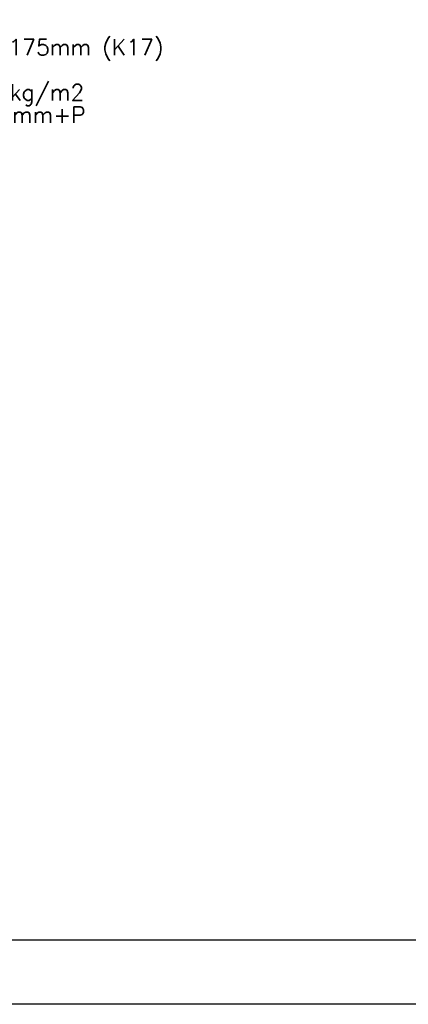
# Model space of a CAD drawing. Extents: x 0 to 139900, y 0 to 143500.
# Tile 12 of 34: x 99681 to 105720, y 0 to 15294. Entities that reach past the tile are written whole.
import ezdxf

# ---------------------------------------------------------------- set-up
doc = ezdxf.new("R2010")
doc.units = 0
doc.header["$LTSCALE"] = 100
for name, color, linetype in [('A--L$2A-', 7, 'CONTINUOUS'), ('A--L$2A-_F123-', 1, 'CONTINUOUS'), ('A--T$1A-_F123-_0_25MM', 2, 'CONTINUOUS')]:
    doc.layers.add(name, color=color, linetype=linetype)
doc.styles.add('0_25', font='ROMANS.shx', dxfattribs={"height": 250})

# ---------------------------------------------------------------- blocks, each defined once
blk = doc.blocks.new('KA-A1-2X')
at = {"layer": 'A--L$2A-_F123-'}
blk.add_lwpolyline([(0, 0), (0, 594), (1261, 594), (1261, 0)], close=True, dxfattribs=at)
at = {"layer": 'A--L$2A-_F123-', "color": 4}
blk.add_lwpolyline([(10, 10), (1251, 10), (1251, 584), (10, 584)], close=True, dxfattribs=at)

msp = doc.modelspace()

# ---------------------------------------------------------------- block references
at = {"layer": 'A--L$2A-', "xscale": 100, "yscale": 100}
msp.add_blockref('KA-A1-2X', (0, 0), dxfattribs=at)

# ---------------------------------------------------------------- texts
at = {"layer": 'A--T$1A-_F123-_0_25MM', "linetype": 'CONTINUOUS', "style": '0_25'}
for s, p in [('balklaag 63x175mm (K17)', (97353.4, 14740.3)), ('max. bel. 70kg/m2', (97353.4, 14040.3)), ('b.k. op 3000mm+P', (97353.4, 13690.3))]:
    msp.add_text(s, height=250, dxfattribs=at).set_placement(p)

doc.saveas('drawing.dxf')
